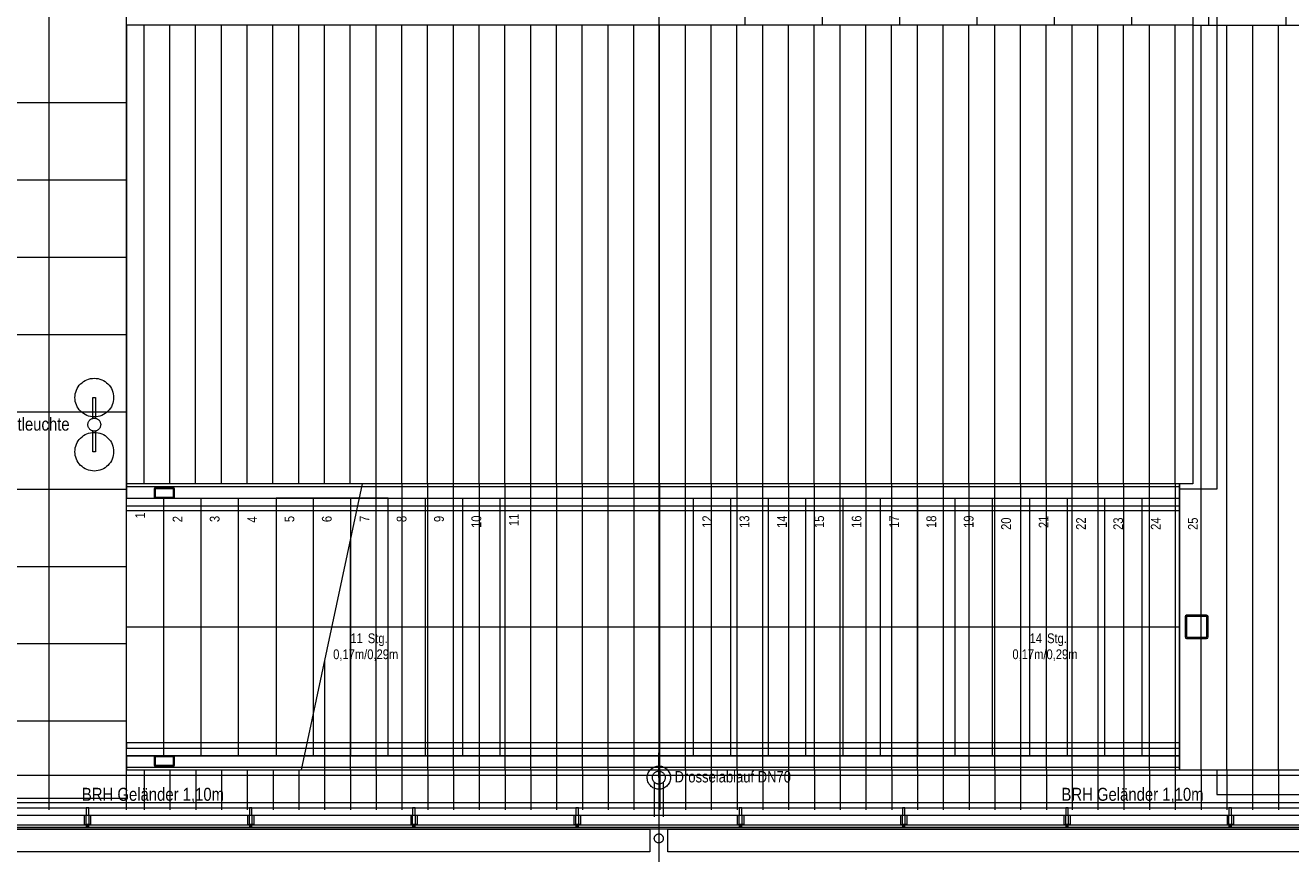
# Model space of a CAD drawing. Extents: x -420 to 300, y 62 to 1162.
# Tile 9 of 130: x -249 to -52, y 207 to 336. Entities that reach past the tile are written whole.
import ezdxf
from ezdxf.lldxf.tags import DXFTag

# ---------------------------------------------------------------- set-up
doc = ezdxf.new("R2010")
doc.units = 0
doc.layers.get('0').update_dxf_attribs({"lineweight": 35})
for name, color, linetype, lineweight, true_color in [('30 -33 Aussenwände- 7 Fassade_ Elemente', 7, 'Continuous', 9, 0x00aacc), ('30 -34 Innenwände- 6 Elemente', 7, 'Continuous', 9, 0xff6633), ('30 -35 Decken- 2.2 Treppen Außen', 7, 'Continuous', 9, 0x009999), ('30 -36 Dächer- 3 Dachbeläge', 7, 'Continuous', 15, 0x9999ff), ('30 -36 Dächer- 4 Dachbekleidungen', 7, 'Continuous', 9, 0xccccff), ('40 -41 Abwasser_Wasser_Gas- 1 Abwasser + sanitäre Anlagen', 7, 'Continuous', 9, 0xff6633), ('70 -72 Beschriftung- 1 Beschriftung allgemein', 7, 'Continuous', 9, 0xff6633)]:
    doc.layers.add(name, color=color, linetype=linetype, lineweight=lineweight, true_color=true_color)
for name, color, linetype, lineweight in [('40 -41 Abwasser_Wasser_Gas- 2 Wasser-1', 7, 'Continuous', 15), ('60- 61 allgemeine Ausstattung- 4 Terrassen', 7, 'Continuous', 9), ('70 -71 Achsen- 1 Gebäudeachsen', 7, 'STRICHPUNKT2-A06G9F4J8I', 18), ('Keine-1', 7, 'Continuous', 15)]:
    doc.layers.add(name, color=color, linetype=linetype, lineweight=lineweight)
doc.styles.get("Standard").update_dxf_attribs({"font": 'ARIALN.TTF'})
tags = doc.linetypes.add('grob-A06G9F4K8I', pattern=[14, 3, -8, 3]).pattern_tags.tags
tags[8:9] = [DXFTag(74, 4), DXFTag(75, 0), DXFTag(340, '0'), DXFTag(46, 0.0), DXFTag(50, 0.0), DXFTag(44, 0.0), DXFTag(45, 0.0)]
tags[6:7] = [DXFTag(74, 4), DXFTag(75, 0), DXFTag(340, '0'), DXFTag(46, 0.0), DXFTag(50, 0.0), DXFTag(44, 0.0), DXFTag(45, 0.0)]
tags[4:5] = [DXFTag(74, 4), DXFTag(75, 0), DXFTag(340, '0'), DXFTag(46, 0.0), DXFTag(50, 0.0), DXFTag(44, 0.0), DXFTag(45, 0.0)]
tags = doc.linetypes.add('STRICHPUNKT2-A06G9F4J8I', pattern=[12.7, 6.35, -3.175, 0, -3.175]).pattern_tags.tags
tags[10:11] = [DXFTag(74, 4), DXFTag(75, 0), DXFTag(340, '0'), DXFTag(46, 0.0), DXFTag(50, 0.0), DXFTag(44, 0.0), DXFTag(45, 0.0)]
tags[8:9] = [DXFTag(74, 4), DXFTag(75, 0), DXFTag(340, '0'), DXFTag(46, 0.0), DXFTag(50, 0.0), DXFTag(44, 0.0), DXFTag(45, 0.0)]
tags[6:7] = [DXFTag(74, 4), DXFTag(75, 0), DXFTag(340, '0'), DXFTag(46, 0.0), DXFTag(50, 0.0), DXFTag(44, 0.0), DXFTag(45, 0.0)]
tags[4:5] = [DXFTag(74, 4), DXFTag(75, 0), DXFTag(340, '0'), DXFTag(46, 0.0), DXFTag(50, 0.0), DXFTag(44, 0.0), DXFTag(45, 0.0)]

# ---------------------------------------------------------------- blocks, each defined once
blk = doc.blocks.new('Referenz-A06G9F4L8I')
at = {"color": 0, "linetype": 'grob-A06G9F4K8I', "lineweight": 5, "ltscale": 0.13}
for p, q in [((-228.63, 263.85), (-228.63, 262.65)), ((-228.47, 263.85), (-228.47, 262.65)), ((-225.63, 264.05), (-228.43, 264.05)), ((-225.63, 263.89), (-228.43, 263.89)), ((-225.59, 262.65), (-225.59, 263.85)), ((-225.43, 262.65), (-225.43, 263.85)), ((-228.43, 262.61), (-225.63, 262.61)), ((-228.43, 262.45), (-225.63, 262.45)), ((-228.63, 222.25), (-228.63, 221.05)), ((-228.47, 222.25), (-228.47, 221.05)), ((-225.63, 222.45), (-228.43, 222.45)), ((-225.63, 222.29), (-228.43, 222.29)), ((-225.59, 221.05), (-225.59, 222.25)), ((-225.43, 221.05), (-225.43, 222.25)), ((-228.43, 221.01), (-225.63, 221.01)), ((-228.43, 220.85), (-225.63, 220.85))]:
    blk.add_line(p, q, dxfattribs=at)
at = {"color": 0, "linetype": 'Continuous', "lineweight": 5, "ltscale": 0.13}
for p, q in [((-68.64, 244), (-68.64, 240.9)), ((-68.44, 244), (-68.44, 240.9)), ((-65.29, 244.25), (-68.39, 244.25)), ((-65.29, 244.05), (-68.39, 244.05)), ((-65.24, 240.9), (-65.24, 244)), ((-65.04, 240.9), (-65.04, 244)), ((-68.39, 240.85), (-65.29, 240.85)), ((-68.39, 240.65), (-65.29, 240.65))]:
    blk.add_line(p, q, dxfattribs=at)
at = {"color": 0, "linetype": 'grob-A06G9F4K8I', "lineweight": 5, "ltscale": 0.13}
for centre, major_axis in [((-228.43, 263.85), (0, 0.2)), ((-228.43, 263.85), (0, 0.04)), ((-225.63, 263.85), (0.2, 0)), ((-225.63, 263.85), (0.04, 0)), ((-228.43, 262.65), (-0.2, 0)), ((-228.43, 262.65), (-0.04, 0)), ((-225.63, 262.65), (0, -0.2)), ((-225.63, 262.65), (0, -0.04)), ((-228.43, 222.25), (0, 0.2)), ((-228.43, 222.25), (0, 0.04)), ((-225.63, 222.25), (0.2, 0)), ((-225.63, 222.25), (0.04, 0)), ((-228.43, 221.05), (-0.2, 0)), ((-228.43, 221.05), (-0.04, 0)), ((-225.63, 221.05), (0, -0.2)), ((-225.63, 221.05), (0, -0.04))]:
    blk.add_ellipse(centre, major_axis=major_axis, ratio=1, start_param=0, end_param=1.570796, dxfattribs=at)
at = {"color": 0, "linetype": 'Continuous', "lineweight": 5, "ltscale": 0.13}
for centre, major_axis in [((-68.39, 244), (0, 0.25)), ((-68.39, 244), (0, 0.05)), ((-65.29, 244), (0.25, 0)), ((-65.29, 244), (0.05, 0)), ((-68.39, 240.9), (-0.25, 0)), ((-68.39, 240.9), (-0.05, 0)), ((-65.29, 240.9), (0, -0.25)), ((-65.29, 240.9), (0, -0.05))]:
    blk.add_ellipse(centre, major_axis=major_axis, ratio=1, start_param=0, end_param=1.570796, dxfattribs=at)
at = {"layer": '30 -33 Aussenwände- 7 Fassade_ Elemente', "color": 0, "linetype": 'grob-A06G9F4K8I', "ltscale": 0.13}
for p, q in [((-63.7, 372.51), (-63.7, 263.85)), ((-63.7, 263.85), (-69.5, 263.85)), ((-69.5, 263.85), (-69.5, 220.25)), ((-69.5, 220.25), (-63.7, 220.25)), ((-63.7, 220.25), (-63.7, 216.45)), ((-63.7, 216.45), (-6.46, 216.45))]:
    blk.add_line(p, q, dxfattribs=at)
at = {"layer": '30 -33 Aussenwände- 7 Fassade_ Elemente', "color": 0, "linetype": 'Continuous', "ltscale": 0.13}
blk.add_line((-6.1, 211.65), (-254.4, 211.65), dxfattribs=at)
at = {"layer": '30 -33 Aussenwände- 7 Fassade_ Elemente', "color": 0}
for p, q in [((-254.4, 211.05), (-151.7, 211.05)), ((-151.7, 211.05), (-151.7, 207.51)), ((-148.9, 211.05), (0.3, 211.05)), ((-148.9, 207.51), (-148.9, 211.05)), ((-151.7, 207.51), (-254.4, 207.51)), ((0.3, 207.51), (-148.9, 207.51))]:
    blk.add_line(p, q, dxfattribs=at)
at = {"layer": '30 -34 Innenwände- 6 Elemente', "color": 0, "linetype": 'Continuous', "ltscale": 0.13}
for p, q in [((-6.7, 215.15), (-258.6, 215.15)), ((-257.8, 214.35), (-6.7, 214.35)), ((-6.7, 213.15), (-256.6, 213.15)), ((-254.8, 211.35), (-6.7, 211.35))]:
    blk.add_line(p, q, dxfattribs=at)
at = {"layer": '30 -35 Decken- 2.2 Treppen Außen', "color": 0, "linetype": 'Continuous', "ltscale": 0.13}
for p, q in [((-232.9, 264.65), (-232.9, 262.45)), ((-196.28, 264.65), (-232.9, 264.65)), ((-232.9, 262.45), (-232.9, 264.25)), ((-232.9, 264.25), (-196.36, 264.25)), ((-205.72, 220.25), (-196.28, 264.65)), ((-232.9, 262.45), (-227.1, 262.45)), ((-232.9, 262.45), (-196.75, 262.45)), ((-232.9, 222.45), (-232.9, 262.45)), ((-232.9, 260.45), (-232.9, 261.25)), ((-232.9, 261.25), (-197, 261.25)), ((-227.1, 222.45), (-227.1, 262.45)), ((-227.1, 262.45), (-221.3, 262.45)), ((-221.3, 222.45), (-221.3, 262.45)), ((-221.3, 262.45), (-215.5, 262.45)), ((-215.5, 222.45), (-215.5, 262.45)), ((-215.5, 262.45), (-209.7, 262.45)), ((-209.7, 262.45), (-209.7, 222.45)), ((-203.9, 262.45), (-209.7, 262.45)), ((-198.1, 262.45), (-203.9, 262.45)), ((-203.9, 228.81), (-203.9, 262.45)), ((-198.1, 256.1), (-198.1, 262.45)), ((-196.75, 262.45), (-198.1, 262.45)), ((-197.17, 260.45), (-232.9, 260.45)), ((-232.9, 242.45), (-201, 242.45)), ((-232.9, 224.45), (-232.9, 223.65)), ((-204.82, 224.45), (-232.9, 224.45)), ((-232.9, 223.65), (-204.99, 223.65)), ((-205.25, 222.45), (-232.9, 222.45)), ((-232.9, 222.45), (-227.1, 222.45)), ((-232.9, 222.45), (-232.9, 220.25)), ((-232.9, 222.45), (-232.9, 220.65)), ((-227.1, 222.45), (-221.3, 222.45)), ((-221.3, 222.45), (-215.5, 222.45)), ((-215.5, 222.45), (-209.7, 222.45)), ((-209.7, 222.45), (-205.25, 222.45)), ((-232.9, 220.65), (-205.63, 220.65)), ((-232.9, 220.25), (-205.72, 220.25))]:
    blk.add_line(p, q, dxfattribs=at)
at = {"layer": '30 -35 Decken- 2.2 Treppen Außen', "color": 0, "linetype": 'grob-A06G9F4K8I', "ltscale": 0.13}
for p, q in [((-205.72, 220.25), (-196.28, 264.65)), ((-196.36, 264.25), (-69.5, 264.25)), ((-69.5, 264.65), (-196.28, 264.65)), ((-69.5, 220.25), (-69.5, 264.65)), ((-69.5, 262.45), (-69.5, 264.65)), ((-69.5, 264.25), (-69.5, 262.45)), ((-197, 261.25), (-69.5, 261.25)), ((-192.3, 262.45), (-196.75, 262.45)), ((-196.75, 262.45), (-69.5, 262.45)), ((-192.3, 262.45), (-186.5, 262.45)), ((-192.3, 222.45), (-192.3, 262.45)), ((-186.5, 222.45), (-186.5, 262.45)), ((-186.5, 262.45), (-180.7, 262.45)), ((-180.7, 222.45), (-180.7, 262.45)), ((-180.7, 262.45), (-174.9, 262.45)), ((-174.9, 262.45), (-144.9, 262.45)), ((-174.9, 222.45), (-174.9, 262.45)), ((-144.9, 222.45), (-144.9, 262.45)), ((-144.9, 262.45), (-139.1, 262.45)), ((-139.1, 262.45), (-133.3, 262.45)), ((-139.1, 222.45), (-139.1, 262.45)), ((-133.3, 262.45), (-127.5, 262.45)), ((-133.3, 222.45), (-133.3, 262.45)), ((-127.5, 222.45), (-127.5, 262.45)), ((-127.5, 262.45), (-121.7, 262.45)), ((-121.7, 262.45), (-115.9, 262.45)), ((-121.7, 222.45), (-121.7, 262.45)), ((-115.9, 222.45), (-115.9, 262.45)), ((-115.9, 262.45), (-110.1, 262.45)), ((-110.1, 262.45), (-104.3, 262.45)), ((-110.1, 222.45), (-110.1, 262.45)), ((-104.3, 262.45), (-98.5, 262.45)), ((-104.3, 222.45), (-104.3, 262.45)), ((-98.5, 222.45), (-98.5, 262.45)), ((-98.5, 262.45), (-92.7, 262.45)), ((-92.7, 262.45), (-86.9, 262.45)), ((-92.7, 222.45), (-92.7, 262.45)), ((-86.9, 262.45), (-81.1, 262.45)), ((-86.9, 222.45), (-86.9, 262.45)), ((-81.1, 222.45), (-81.1, 262.45)), ((-81.1, 262.45), (-75.3, 262.45)), ((-75.3, 262.45), (-69.5, 262.45)), ((-75.3, 222.45), (-75.3, 262.45)), ((-69.5, 261.25), (-69.5, 260.45)), ((-69.5, 260.45), (-197.17, 260.45)), ((-198.1, 222.45), (-198.1, 256.1)), ((-201, 242.45), (-69.5, 242.45)), ((-203.9, 222.45), (-203.9, 228.81)), ((-69.5, 224.45), (-204.82, 224.45)), ((-69.5, 223.65), (-69.5, 224.45)), ((-69.5, 222.45), (-205.25, 222.45)), ((-205.25, 222.45), (-203.9, 222.45)), ((-204.99, 223.65), (-69.5, 223.65)), ((-203.9, 222.45), (-198.1, 222.45)), ((-198.1, 222.45), (-192.3, 222.45)), ((-192.3, 222.45), (-186.5, 222.45)), ((-186.5, 222.45), (-180.7, 222.45)), ((-180.7, 222.45), (-174.9, 222.45)), ((-174.9, 222.45), (-144.9, 222.45)), ((-144.9, 222.45), (-139.1, 222.45)), ((-139.1, 222.45), (-133.3, 222.45)), ((-133.3, 222.45), (-127.5, 222.45)), ((-127.5, 222.45), (-121.7, 222.45)), ((-121.7, 222.45), (-115.9, 222.45)), ((-115.9, 222.45), (-110.1, 222.45)), ((-110.1, 222.45), (-104.3, 222.45)), ((-104.3, 222.45), (-98.5, 222.45)), ((-98.5, 222.45), (-92.7, 222.45)), ((-92.7, 222.45), (-86.9, 222.45)), ((-86.9, 222.45), (-81.1, 222.45)), ((-81.1, 222.45), (-75.3, 222.45)), ((-75.3, 222.45), (-69.5, 222.45)), ((-69.5, 220.25), (-69.5, 222.45)), ((-69.5, 220.65), (-69.5, 222.45)), ((-205.72, 220.25), (-69.5, 220.25)), ((-205.63, 220.65), (-69.5, 220.65))]:
    blk.add_line(p, q, dxfattribs=at)
at = {"layer": '30 -36 Dächer- 3 Dachbeläge', "color": 0, "linetype": 'Continuous', "ltscale": 0.15}
for p, q in [((-257.8, 214.35), (-6.7, 214.35)), ((-6.7, 211.05), (-257.8, 211.05))]:
    blk.add_line(p, q, dxfattribs=at)
at = {"layer": '30 -36 Dächer- 3 Dachbeläge', "color": 0, "lineweight": 9}
for p, q in [((-238.76, 211.75), (-239.16, 211.75)), ((-239.16, 211.75), (-239.16, 211.35)), ((-238.76, 211.35), (-238.76, 211.75)), ((-213.43, 211.75), (-213.83, 211.75)), ((-213.83, 211.75), (-213.83, 211.35)), ((-213.43, 211.35), (-213.43, 211.75)), ((-188.1, 211.75), (-188.5, 211.75)), ((-188.5, 211.75), (-188.5, 211.35)), ((-188.1, 211.35), (-188.1, 211.75)), ((-162.76, 211.75), (-163.16, 211.75)), ((-163.16, 211.75), (-163.16, 211.35)), ((-162.76, 211.35), (-162.76, 211.75)), ((-137.43, 211.75), (-137.83, 211.75)), ((-137.83, 211.75), (-137.83, 211.35)), ((-137.43, 211.35), (-137.43, 211.75)), ((-112.1, 211.75), (-112.5, 211.75)), ((-112.5, 211.75), (-112.5, 211.35)), ((-112.1, 211.35), (-112.1, 211.75)), ((-86.76, 211.75), (-87.16, 211.75)), ((-87.16, 211.75), (-87.16, 211.35)), ((-86.76, 211.35), (-86.76, 211.75)), ((-61.43, 211.75), (-61.83, 211.75)), ((-61.83, 211.75), (-61.83, 211.35)), ((-61.43, 211.35), (-61.43, 211.75))]:
    blk.add_line(p, q, dxfattribs=at)
at = {"layer": '30 -36 Dächer- 3 Dachbeläge', "color": 0, "lineweight": 0}
for points in [[(-239.16, 211.35), (-239.16, 211.75), (-238.76, 211.35)], [(-238.76, 211.35), (-239.16, 211.75), (-238.76, 211.75)], [(-213.83, 211.35), (-213.83, 211.75), (-213.43, 211.35)], [(-213.43, 211.35), (-213.83, 211.75), (-213.43, 211.75)], [(-188.5, 211.35), (-188.5, 211.75), (-188.1, 211.35)], [(-188.1, 211.35), (-188.5, 211.75), (-188.1, 211.75)], [(-163.16, 211.35), (-163.16, 211.75), (-162.76, 211.35)], [(-162.76, 211.35), (-163.16, 211.75), (-162.76, 211.75)], [(-137.83, 211.35), (-137.83, 211.75), (-137.43, 211.35)], [(-137.43, 211.35), (-137.83, 211.75), (-137.43, 211.75)], [(-112.5, 211.35), (-112.5, 211.75), (-112.1, 211.35)], [(-112.1, 211.35), (-112.5, 211.75), (-112.1, 211.75)], [(-87.16, 211.35), (-87.16, 211.75), (-86.76, 211.35)], [(-86.76, 211.35), (-87.16, 211.75), (-86.76, 211.75)], [(-61.83, 211.35), (-61.83, 211.75), (-61.43, 211.35)], [(-61.43, 211.35), (-61.83, 211.75), (-61.43, 211.75)]]:
    blk.add_solid(points, dxfattribs=at)
at = {"layer": '30 -36 Dächer- 4 Dachbekleidungen', "color": 0, "linetype": 'Continuous', "ltscale": 0.13}
for p, q in [((-6.7, 215.15), (-258.6, 215.15)), ((-257.8, 214.35), (-6.7, 214.35)), ((-238.76, 214.35), (-239.16, 214.35)), ((-239.16, 214.35), (-239.16, 213.15)), ((-238.76, 213.15), (-238.76, 214.35)), ((-213.43, 214.35), (-213.83, 214.35)), ((-213.83, 214.35), (-213.83, 213.15)), ((-213.43, 213.15), (-213.43, 214.35)), ((-188.1, 214.35), (-188.5, 214.35)), ((-188.5, 214.35), (-188.5, 213.15)), ((-188.1, 213.15), (-188.1, 214.35)), ((-162.76, 214.35), (-163.16, 214.35)), ((-163.16, 214.35), (-163.16, 213.15)), ((-162.76, 213.15), (-162.76, 214.35)), ((-137.43, 214.35), (-137.83, 214.35)), ((-137.83, 214.35), (-137.83, 213.15)), ((-137.43, 213.15), (-137.43, 214.35)), ((-112.1, 214.35), (-112.5, 214.35)), ((-112.5, 214.35), (-112.5, 213.15)), ((-112.1, 213.15), (-112.1, 214.35)), ((-86.76, 214.35), (-87.16, 214.35)), ((-87.16, 214.35), (-87.16, 213.15)), ((-86.76, 213.15), (-86.76, 214.35)), ((-61.43, 214.35), (-61.83, 214.35)), ((-61.83, 214.35), (-61.83, 213.15)), ((-61.43, 213.15), (-61.43, 214.35)), ((-6.7, 213.15), (-256.6, 213.15)), ((-239.46, 213.15), (-239.46, 211.75)), ((-239.16, 211.75), (-239.16, 213.15)), ((-238.76, 213.15), (-238.76, 211.75)), ((-238.46, 213.15), (-238.46, 211.75)), ((-214.13, 213.15), (-214.13, 211.75)), ((-213.83, 211.75), (-213.83, 213.15)), ((-213.43, 213.15), (-213.43, 211.75)), ((-213.13, 213.15), (-213.13, 211.75)), ((-188.8, 213.15), (-188.8, 211.75)), ((-188.5, 211.75), (-188.5, 213.15)), ((-188.1, 213.15), (-188.1, 211.75)), ((-187.8, 213.15), (-187.8, 211.75)), ((-163.46, 213.15), (-163.46, 211.75)), ((-163.16, 211.75), (-163.16, 213.15)), ((-162.76, 213.15), (-162.76, 211.75)), ((-162.46, 213.15), (-162.46, 211.75)), ((-138.13, 213.15), (-138.13, 211.75)), ((-137.83, 211.75), (-137.83, 213.15)), ((-137.43, 213.15), (-137.43, 211.75)), ((-137.13, 213.15), (-137.13, 211.75)), ((-112.8, 213.15), (-112.8, 211.75)), ((-112.5, 211.75), (-112.5, 213.15)), ((-112.1, 213.15), (-112.1, 211.75)), ((-111.8, 213.15), (-111.8, 211.75)), ((-87.46, 213.15), (-87.46, 211.75)), ((-87.16, 211.75), (-87.16, 213.15)), ((-86.76, 213.15), (-86.76, 211.75)), ((-86.46, 213.15), (-86.46, 211.75)), ((-62.13, 213.15), (-62.13, 211.75)), ((-61.83, 211.75), (-61.83, 213.15)), ((-61.43, 213.15), (-61.43, 211.75)), ((-61.13, 213.15), (-61.13, 211.75)), ((-254.8, 211.35), (-6.7, 211.35)), ((-239.46, 211.75), (-239.16, 211.75)), ((-238.76, 211.75), (-239.16, 211.75)), ((-238.46, 211.75), (-238.76, 211.75)), ((-214.13, 211.75), (-213.83, 211.75)), ((-213.43, 211.75), (-213.83, 211.75)), ((-213.13, 211.75), (-213.43, 211.75)), ((-188.8, 211.75), (-188.5, 211.75)), ((-188.1, 211.75), (-188.5, 211.75)), ((-187.8, 211.75), (-188.1, 211.75)), ((-163.46, 211.75), (-163.16, 211.75)), ((-162.76, 211.75), (-163.16, 211.75)), ((-162.46, 211.75), (-162.76, 211.75)), ((-138.13, 211.75), (-137.83, 211.75)), ((-137.43, 211.75), (-137.83, 211.75)), ((-137.13, 211.75), (-137.43, 211.75)), ((-112.8, 211.75), (-112.5, 211.75)), ((-112.1, 211.75), (-112.5, 211.75)), ((-111.8, 211.75), (-112.1, 211.75)), ((-87.46, 211.75), (-87.16, 211.75)), ((-86.76, 211.75), (-87.16, 211.75)), ((-86.46, 211.75), (-86.76, 211.75)), ((-62.13, 211.75), (-61.83, 211.75)), ((-61.43, 211.75), (-61.83, 211.75)), ((-61.13, 211.75), (-61.43, 211.75))]:
    blk.add_line(p, q, dxfattribs=at)
at = {"layer": '40 -41 Abwasser_Wasser_Gas- 1 Abwasser + sanitäre Anlagen', "color": 0, "linetype": 'grob-A06G9F4K8I', "ltscale": 0.13}
for p, q in [((-150.3, 224.14), (-150.3, 219.05)), ((-151, 218.34), (-151, 212.99)), ((-149.6, 218.34), (-149.6, 212.99))]:
    blk.add_line(p, q, dxfattribs=at)
at = {"layer": '40 -41 Abwasser_Wasser_Gas- 1 Abwasser + sanitäre Anlagen', "color": 0, "linetype": 'Continuous', "lineweight": 5, "ltscale": 0.13}
for p, q in [((-150.3, 219.05), (-150.31, 219.11)), ((-150.31, 219.11), (-150.28, 219.11)), ((-150.28, 219.11), (-150.3, 219.05))]:
    blk.add_line(p, q, dxfattribs=at)
at = {"layer": '40 -41 Abwasser_Wasser_Gas- 1 Abwasser + sanitäre Anlagen', "color": 0, "lineweight": 0}
for points in [[(-150.3, 219.05), (-150.31, 219.11), (-150.3, 219.11)], [(-150.3, 219.05), (-150.3, 219.11), (-150.28, 219.11)]]:
    blk.add_solid(points, dxfattribs=at)
at = {"layer": '40 -41 Abwasser_Wasser_Gas- 2 Wasser-1', "color": 0, "linetype": 'Continuous', "ltscale": 0.15}
for p, q in [((-150.3, 219.05), (-150.3, 222.89)), ((-151.94, 219.8), (-151.86, 219.95)), ((-151.86, 219.95), (-151.76, 220.1)), ((-151.76, 220.1), (-151.65, 220.24)), ((-151.65, 220.24), (-151.53, 220.37)), ((-151.53, 220.37), (-151.39, 220.48)), ((-151.39, 220.48), (-151.25, 220.58)), ((-151.25, 220.58), (-151.09, 220.67)), ((-151.09, 220.67), (-150.93, 220.74)), ((-150.93, 220.74), (-150.76, 220.79)), ((-150.83, 219.9), (-150.74, 219.95)), ((-150.76, 220.79), (-150.59, 220.83)), ((-150.74, 219.95), (-150.65, 219.99)), ((-150.65, 219.99), (-150.56, 220.02)), ((-150.59, 220.83), (-150.42, 220.85)), ((-150.56, 220.02), (-150.46, 220.04)), ((-150.46, 220.04), (-150.36, 220.05)), ((-150.42, 220.85), (-150.24, 220.85)), ((-150.36, 220.05), (-150.27, 220.05)), ((-150.27, 220.05), (-150.17, 220.04)), ((-150.24, 220.85), (-150.06, 220.84)), ((-150.17, 220.04), (-150.07, 220.03)), ((-150.07, 220.03), (-149.98, 220)), ((-150.06, 220.84), (-149.89, 220.81)), ((-149.98, 220), (-149.89, 219.96)), ((-149.89, 220.81), (-149.72, 220.76)), ((-149.89, 219.96), (-149.8, 219.92)), ((-149.8, 219.92), (-149.72, 219.87)), ((-149.72, 220.76), (-149.55, 220.69)), ((-149.55, 220.69), (-149.4, 220.61)), ((-149.4, 220.61), (-149.25, 220.52)), ((-149.25, 220.52), (-149.11, 220.41)), ((-149.11, 220.41), (-148.98, 220.28)), ((-148.98, 220.28), (-148.87, 220.15)), ((-148.87, 220.15), (-148.77, 220)), ((-148.77, 220), (-148.68, 219.85)), ((-152.1, 219.11), (-152.08, 219.29)), ((-152.09, 218.94), (-152.1, 219.11)), ((-152.07, 218.76), (-152.09, 218.94)), ((-152.08, 219.29), (-152.05, 219.46)), ((-152.04, 218.59), (-152.07, 218.76)), ((-152.05, 219.46), (-152, 219.63)), ((-151.98, 218.42), (-152.04, 218.59)), ((-152, 219.63), (-151.94, 219.8)), ((-151.91, 218.26), (-151.98, 218.42)), ((-151.83, 218.1), (-151.91, 218.26)), ((-151.73, 217.96), (-151.83, 218.1)), ((-151.61, 217.82), (-151.73, 217.96)), ((-151.3, 219.09), (-151.29, 219.18)), ((-151.3, 218.99), (-151.3, 219.09)), ((-151.28, 218.89), (-151.3, 218.99)), ((-151.29, 219.18), (-151.27, 219.28)), ((-151.26, 218.79), (-151.28, 218.89)), ((-151.27, 219.28), (-151.24, 219.37)), ((-151.23, 218.7), (-151.26, 218.79)), ((-151.24, 219.37), (-151.21, 219.47)), ((-151.19, 218.61), (-151.23, 218.7)), ((-151.21, 219.47), (-151.16, 219.55)), ((-151.15, 218.53), (-151.19, 218.61)), ((-151.16, 219.55), (-151.11, 219.64)), ((-151.09, 218.44), (-151.15, 218.53)), ((-151.11, 219.64), (-151.05, 219.71)), ((-151.03, 218.37), (-151.09, 218.44)), ((-151.05, 219.71), (-150.98, 219.78)), ((-150.96, 218.3), (-151.03, 218.37)), ((-150.98, 219.78), (-150.91, 219.85)), ((-150.88, 218.24), (-150.96, 218.3)), ((-150.91, 219.85), (-150.83, 219.9)), ((-150.8, 218.19), (-150.88, 218.24)), ((-150.71, 218.14), (-150.8, 218.19)), ((-150.62, 218.11), (-150.71, 218.14)), ((-150.52, 218.08), (-150.62, 218.11)), ((-150.43, 218.06), (-150.52, 218.08)), ((-150.33, 218.05), (-150.43, 218.06)), ((-150.23, 218.06), (-150.33, 218.05)), ((-150.13, 218.07), (-150.23, 218.06)), ((-150.04, 218.09), (-150.13, 218.07)), ((-149.95, 218.12), (-150.04, 218.09)), ((-149.86, 218.16), (-149.95, 218.12)), ((-149.77, 218.2), (-149.86, 218.16)), ((-149.69, 218.26), (-149.77, 218.2)), ((-149.72, 219.87), (-149.64, 219.81)), ((-149.61, 218.32), (-149.69, 218.26)), ((-149.64, 219.81), (-149.57, 219.74)), ((-149.55, 218.39), (-149.61, 218.32)), ((-149.57, 219.74), (-149.5, 219.66)), ((-149.48, 218.47), (-149.55, 218.39)), ((-149.5, 219.66), (-149.45, 219.58)), ((-149.43, 218.55), (-149.48, 218.47)), ((-149.45, 219.58), (-149.4, 219.5)), ((-149.39, 218.64), (-149.43, 218.55)), ((-149.4, 219.5), (-149.36, 219.41)), ((-149.35, 218.73), (-149.39, 218.64)), ((-149.36, 219.41), (-149.33, 219.31)), ((-149.32, 218.83), (-149.35, 218.73)), ((-149.33, 219.31), (-149.31, 219.22)), ((-149.31, 218.92), (-149.32, 218.83)), ((-149.31, 219.22), (-149.3, 219.12)), ((-149.3, 219.02), (-149.31, 218.92)), ((-149.3, 219.12), (-149.3, 219.02)), ((-148.83, 218), (-148.94, 217.87)), ((-148.74, 218.15), (-148.83, 218)), ((-148.66, 218.31), (-148.74, 218.15)), ((-148.68, 219.85), (-148.61, 219.69)), ((-148.59, 218.47), (-148.66, 218.31)), ((-148.61, 219.69), (-148.56, 219.52)), ((-148.54, 218.64), (-148.59, 218.47)), ((-148.56, 219.52), (-148.52, 219.35)), ((-148.51, 218.82), (-148.54, 218.64)), ((-148.52, 219.35), (-148.5, 219.17)), ((-148.5, 218.99), (-148.51, 218.82)), ((-148.5, 219.17), (-148.5, 218.99)), ((-151.48, 217.7), (-151.61, 217.82)), ((-151.35, 217.59), (-151.48, 217.7)), ((-151.2, 217.49), (-151.35, 217.59)), ((-151.04, 217.41), (-151.2, 217.49)), ((-150.88, 217.35), (-151.04, 217.41)), ((-150.71, 217.3), (-150.88, 217.35)), ((-150.53, 217.27), (-150.71, 217.3)), ((-150.36, 217.25), (-150.53, 217.27)), ((-150.18, 217.26), (-150.36, 217.25)), ((-150, 217.28), (-150.18, 217.26)), ((-149.83, 217.31), (-150, 217.28)), ((-149.66, 217.37), (-149.83, 217.31)), ((-149.5, 217.44), (-149.66, 217.37)), ((-149.35, 217.52), (-149.5, 217.44)), ((-149.2, 217.63), (-149.35, 217.52)), ((-149.07, 217.74), (-149.2, 217.63)), ((-148.94, 217.87), (-149.07, 217.74)), ((-150.82, 210.08), (-150.78, 210.12)), ((-150.78, 210.12), (-150.72, 210.17)), ((-150.72, 210.17), (-150.67, 210.21)), ((-150.67, 210.21), (-150.61, 210.24)), ((-150.61, 210.24), (-150.54, 210.27)), ((-150.54, 210.27), (-150.48, 210.29)), ((-150.48, 210.29), (-150.41, 210.3)), ((-150.41, 210.3), (-150.34, 210.31)), ((-150.34, 210.31), (-150.27, 210.31)), ((-150.27, 210.31), (-150.21, 210.31)), ((-150.21, 210.31), (-150.14, 210.3)), ((-150.14, 210.3), (-150.07, 210.28)), ((-150.07, 210.28), (-150.01, 210.25)), ((-150.01, 210.25), (-149.95, 210.22)), ((-149.95, 210.22), (-149.89, 210.18)), ((-149.89, 210.18), (-149.84, 210.14)), ((-149.84, 210.14), (-149.79, 210.09)), ((-151, 209.64), (-150.99, 209.7)), ((-151, 209.57), (-151, 209.64)), ((-150.99, 209.5), (-151, 209.57)), ((-150.99, 209.7), (-150.98, 209.77)), ((-150.97, 209.43), (-150.99, 209.5)), ((-150.98, 209.77), (-150.96, 209.84)), ((-150.95, 209.37), (-150.97, 209.43)), ((-150.96, 209.84), (-150.94, 209.9)), ((-150.93, 209.3), (-150.95, 209.37)), ((-150.94, 209.9), (-150.9, 209.96)), ((-150.89, 209.24), (-150.93, 209.3)), ((-150.9, 209.96), (-150.87, 210.02)), ((-150.85, 209.19), (-150.89, 209.24)), ((-150.87, 210.02), (-150.82, 210.08)), ((-150.81, 209.14), (-150.85, 209.19)), ((-150.76, 209.09), (-150.81, 209.14)), ((-150.71, 209.04), (-150.76, 209.09)), ((-150.65, 209.01), (-150.71, 209.04)), ((-150.59, 208.98), (-150.65, 209.01)), ((-150.52, 208.95), (-150.59, 208.98)), ((-150.46, 208.93), (-150.52, 208.95)), ((-150.39, 208.92), (-150.46, 208.93)), ((-150.32, 208.91), (-150.39, 208.92)), ((-150.25, 208.92), (-150.32, 208.91)), ((-150.18, 208.92), (-150.25, 208.92)), ((-150.12, 208.94), (-150.18, 208.92)), ((-150.05, 208.96), (-150.12, 208.94)), ((-149.99, 208.99), (-150.05, 208.96)), ((-149.93, 209.02), (-149.99, 208.99)), ((-149.87, 209.06), (-149.93, 209.02)), ((-149.82, 209.1), (-149.87, 209.06)), ((-149.77, 209.15), (-149.82, 209.1)), ((-149.79, 210.09), (-149.74, 210.04)), ((-149.73, 209.21), (-149.77, 209.15)), ((-149.74, 210.04), (-149.7, 209.98)), ((-149.69, 209.26), (-149.73, 209.21)), ((-149.7, 209.98), (-149.67, 209.92)), ((-149.66, 209.32), (-149.69, 209.26)), ((-149.67, 209.92), (-149.64, 209.86)), ((-149.63, 209.39), (-149.66, 209.32)), ((-149.64, 209.86), (-149.62, 209.79)), ((-149.62, 209.45), (-149.63, 209.39)), ((-149.62, 209.79), (-149.61, 209.73)), ((-149.6, 209.52), (-149.62, 209.45)), ((-149.61, 209.73), (-149.6, 209.66)), ((-149.6, 209.66), (-149.6, 209.59)), ((-149.6, 209.59), (-149.6, 209.52))]:
    blk.add_line(p, q, dxfattribs=at)
at = {"layer": '60- 61 allgemeine Ausstattung- 4 Terrassen', "color": 0, "linetype": 'grob-A06G9F4K8I', "ltscale": 0.13}
for p, q in [((-67.44, 382.73), (-67.44, 264.65)), ((-67.44, 264.65), (-69.5, 264.65)), ((-69.5, 264.65), (-69.5, 220.25)), ((-69.5, 220.25), (-63.7, 220.25)), ((-63.7, 220.25), (-10.24, 220.25))]:
    blk.add_line(p, q, dxfattribs=at)
at = {"layer": '60- 61 allgemeine Ausstattung- 4 Terrassen', "color": 0}
for p, q in [((-244.9, 214.05), (-244.9, 372.51)), ((-232.9, 214.05), (-232.9, 372.51)), ((-136.9, 335.85), (-136.9, 372.51)), ((-124.9, 335.85), (-124.9, 372.51)), ((-112.9, 335.85), (-112.9, 372.51)), ((-100.9, 335.85), (-100.9, 372.51)), ((-88.9, 335.85), (-88.9, 372.51)), ((-76.9, 335.85), (-76.9, 372.51)), ((-230.17, 264.65), (-230.17, 335.85)), ((-226.17, 264.65), (-226.17, 335.85)), ((-222.17, 264.65), (-222.17, 335.85)), ((-218.17, 264.65), (-218.17, 335.85)), ((-214.17, 264.65), (-214.17, 335.85)), ((-210.17, 264.65), (-210.17, 335.85)), ((-206.17, 264.65), (-206.17, 335.85)), ((-202.17, 264.65), (-202.17, 335.85)), ((-198.17, 264.65), (-198.17, 335.85)), ((-194.17, 264.65), (-194.17, 335.85)), ((-190.17, 264.65), (-190.17, 335.85)), ((-186.17, 264.65), (-186.17, 335.85)), ((-182.17, 264.65), (-182.17, 335.85)), ((-178.17, 264.65), (-178.17, 335.85)), ((-174.17, 264.65), (-174.17, 335.85)), ((-170.17, 264.65), (-170.17, 335.85)), ((-166.17, 264.65), (-166.17, 335.85)), ((-162.17, 264.65), (-162.17, 335.85)), ((-158.17, 264.65), (-158.17, 335.85)), ((-154.17, 264.65), (-154.17, 335.85)), ((-150.17, 264.65), (-150.17, 335.85)), ((-146.17, 264.65), (-146.17, 335.85)), ((-142.17, 264.65), (-142.17, 335.85)), ((-138.17, 264.65), (-138.17, 335.85)), ((-134.17, 264.65), (-134.17, 335.85)), ((-130.17, 264.65), (-130.17, 335.85)), ((-126.17, 264.65), (-126.17, 335.85)), ((-122.17, 264.65), (-122.17, 335.85)), ((-118.17, 264.65), (-118.17, 335.85)), ((-114.17, 264.65), (-114.17, 335.85)), ((-110.17, 264.65), (-110.17, 335.85)), ((-106.17, 264.65), (-106.17, 335.85)), ((-102.17, 264.65), (-102.17, 335.85)), ((-98.17, 264.65), (-98.17, 335.85)), ((-94.17, 264.65), (-94.17, 335.85)), ((-90.17, 264.65), (-90.17, 335.85)), ((-86.17, 264.65), (-86.17, 335.85)), ((-82.17, 264.65), (-82.17, 335.85)), ((-78.17, 264.65), (-78.17, 335.85)), ((-74.17, 264.65), (-74.17, 335.85)), ((-70.17, 264.65), (-70.17, 335.85)), ((-66.14, 220.25), (-66.14, 335.85)), ((-62.14, 220.25), (-62.14, 335.85)), ((-58.14, 220.25), (-58.14, 335.85)), ((-54.14, 220.25), (-54.14, 335.85)), ((-307.7, 323.85), (-232.9, 323.85)), ((-307.7, 311.85), (-232.9, 311.85)), ((-307.7, 299.85), (-232.9, 299.85)), ((-307.7, 287.85), (-232.9, 287.85)), ((-239.31, 280.7), (-239.05, 280.83)), ((-239.05, 280.83), (-238.77, 280.92)), ((-238.77, 280.92), (-238.48, 281)), ((-238.48, 281), (-238.19, 281.04)), ((-238.19, 281.04), (-237.9, 281.05)), ((-237.9, 281.05), (-237.6, 281.04)), ((-237.6, 281.04), (-237.31, 281)), ((-237.31, 281), (-237.03, 280.92)), ((-237.03, 280.92), (-236.75, 280.83)), ((-236.75, 280.83), (-236.48, 280.7)), ((-240.84, 278.64), (-240.77, 278.92)), ((-240.77, 278.92), (-240.67, 279.2)), ((-240.67, 279.2), (-240.54, 279.47)), ((-240.54, 279.47), (-240.39, 279.72)), ((-240.39, 279.72), (-240.22, 279.96)), ((-240.22, 279.96), (-240.02, 280.17)), ((-240.02, 280.17), (-239.8, 280.37)), ((-239.8, 280.37), (-239.56, 280.55)), ((-239.56, 280.55), (-239.31, 280.7)), ((-236.48, 280.7), (-236.23, 280.55)), ((-236.23, 280.55), (-235.99, 280.37)), ((-235.99, 280.37), (-235.78, 280.17)), ((-235.78, 280.17), (-235.58, 279.96)), ((-235.58, 279.96), (-235.4, 279.72)), ((-235.4, 279.72), (-235.25, 279.47)), ((-235.25, 279.47), (-235.13, 279.2)), ((-235.13, 279.2), (-235.03, 278.92)), ((-235.03, 278.92), (-234.96, 278.64)), ((-240.9, 278.05), (-240.88, 278.35)), ((-240.88, 277.76), (-240.9, 278.05)), ((-240.88, 278.35), (-240.84, 278.64)), ((-240.84, 277.47), (-240.88, 277.76)), ((-240.77, 277.18), (-240.84, 277.47)), ((-240.67, 276.91), (-240.77, 277.18)), ((-240.54, 276.64), (-240.67, 276.91)), ((-238.1, 278.05), (-237.7, 278.05)), ((-238.1, 274.83), (-238.1, 278.05)), ((-237.7, 278.05), (-237.7, 274.83)), ((-235.13, 276.91), (-235.25, 276.64)), ((-235.03, 277.18), (-235.13, 276.91)), ((-234.96, 277.47), (-235.03, 277.18)), ((-234.96, 278.64), (-234.91, 278.35)), ((-234.91, 277.76), (-234.96, 277.47)), ((-234.91, 278.35), (-234.9, 278.05)), ((-234.9, 278.05), (-234.91, 277.76)), ((-307.7, 275.85), (-232.9, 275.85)), ((-240.39, 276.39), (-240.54, 276.64)), ((-240.22, 276.15), (-240.39, 276.39)), ((-240.02, 275.93), (-240.22, 276.15)), ((-239.8, 275.73), (-240.02, 275.93)), ((-239.56, 275.56), (-239.8, 275.73)), ((-239.31, 275.41), (-239.56, 275.56)), ((-239.05, 275.28), (-239.31, 275.41)), ((-238.77, 275.18), (-239.05, 275.28)), ((-238.48, 275.11), (-238.77, 275.18)), ((-238.19, 275.07), (-238.48, 275.11)), ((-237.9, 275.05), (-238.19, 275.07)), ((-237.6, 275.07), (-237.9, 275.05)), ((-237.31, 275.11), (-237.6, 275.07)), ((-237.03, 275.18), (-237.31, 275.11)), ((-236.75, 275.28), (-237.03, 275.18)), ((-236.48, 275.41), (-236.75, 275.28)), ((-236.23, 275.56), (-236.48, 275.41)), ((-235.99, 275.73), (-236.23, 275.56)), ((-235.78, 275.93), (-235.99, 275.73)), ((-235.58, 276.15), (-235.78, 275.93)), ((-235.4, 276.39), (-235.58, 276.15)), ((-235.25, 276.64), (-235.4, 276.39)), ((-238.9, 273.9), (-238.89, 274)), ((-238.9, 273.8), (-238.9, 273.9)), ((-238.89, 273.7), (-238.9, 273.8)), ((-238.89, 274), (-238.87, 274.09)), ((-238.87, 273.61), (-238.89, 273.7)), ((-238.87, 274.09), (-238.84, 274.19)), ((-238.84, 273.51), (-238.87, 273.61)), ((-238.84, 274.19), (-238.8, 274.28)), ((-238.8, 273.42), (-238.84, 273.51)), ((-238.8, 274.28), (-238.76, 274.37)), ((-238.75, 273.34), (-238.8, 273.42)), ((-238.76, 274.37), (-238.7, 274.45)), ((-238.7, 273.26), (-238.75, 273.34)), ((-238.7, 274.45), (-238.64, 274.52)), ((-238.64, 273.18), (-238.7, 273.26)), ((-238.64, 274.52), (-238.57, 274.59)), ((-238.57, 273.11), (-238.64, 273.18)), ((-238.57, 274.59), (-238.5, 274.66)), ((-238.49, 273.05), (-238.57, 273.11)), ((-238.5, 274.66), (-238.41, 274.71)), ((-238.41, 272.99), (-238.49, 273.05)), ((-238.41, 274.71), (-238.33, 274.76)), ((-238.32, 272.95), (-238.41, 272.99)), ((-238.33, 274.76), (-238.24, 274.79)), ((-238.23, 272.91), (-238.32, 272.95)), ((-238.24, 274.79), (-238.14, 274.82)), ((-238.14, 274.82), (-238.05, 274.84)), ((-237.7, 274.83), (-238.1, 274.83)), ((-238.05, 274.84), (-237.95, 274.85)), ((-237.95, 274.85), (-237.85, 274.85)), ((-237.85, 274.85), (-237.75, 274.84)), ((-237.75, 274.84), (-237.66, 274.82)), ((-237.66, 274.82), (-237.56, 274.8)), ((-237.56, 274.8), (-237.47, 274.76)), ((-237.47, 272.95), (-237.56, 272.91)), ((-237.47, 274.76), (-237.39, 274.71)), ((-237.38, 273), (-237.47, 272.95)), ((-237.39, 274.71), (-237.3, 274.66)), ((-237.3, 273.05), (-237.38, 273)), ((-237.3, 274.66), (-237.23, 274.6)), ((-237.22, 273.11), (-237.3, 273.05)), ((-237.23, 274.6), (-237.16, 274.53)), ((-237.16, 273.18), (-237.22, 273.11)), ((-237.16, 274.53), (-237.1, 274.45)), ((-237.09, 273.26), (-237.16, 273.18)), ((-237.1, 274.45), (-237.04, 274.37)), ((-237.04, 273.34), (-237.09, 273.26)), ((-237.04, 274.37), (-236.99, 274.28)), ((-236.99, 273.43), (-237.04, 273.34)), ((-236.99, 274.28), (-236.96, 274.19)), ((-236.96, 273.52), (-236.99, 273.43)), ((-236.96, 274.19), (-236.93, 274.1)), ((-236.93, 273.61), (-236.96, 273.52)), ((-236.93, 274.1), (-236.91, 274)), ((-236.91, 273.71), (-236.93, 273.61)), ((-236.91, 274), (-236.9, 273.91)), ((-236.9, 273.81), (-236.91, 273.71)), ((-236.9, 273.91), (-236.9, 273.81)), ((-240.67, 270.8), (-240.54, 271.07)), ((-240.54, 271.07), (-240.39, 271.32)), ((-240.39, 271.32), (-240.22, 271.56)), ((-240.22, 271.56), (-240.02, 271.77)), ((-240.02, 271.77), (-239.8, 271.97)), ((-239.8, 271.97), (-239.56, 272.15)), ((-239.56, 272.15), (-239.31, 272.3)), ((-239.31, 272.3), (-239.05, 272.43)), ((-239.05, 272.43), (-238.77, 272.52)), ((-238.77, 272.52), (-238.48, 272.6)), ((-238.48, 272.6), (-238.19, 272.64)), ((-238.14, 272.88), (-238.23, 272.91)), ((-238.19, 272.64), (-237.9, 272.65)), ((-238.04, 272.86), (-238.14, 272.88)), ((-238.1, 272.87), (-237.7, 272.87)), ((-238.1, 269.65), (-238.1, 272.87)), ((-237.94, 272.85), (-238.04, 272.86)), ((-237.85, 272.85), (-237.94, 272.85)), ((-237.9, 272.65), (-237.6, 272.64)), ((-237.75, 272.86), (-237.85, 272.85)), ((-237.65, 272.88), (-237.75, 272.86)), ((-237.7, 272.87), (-237.7, 269.65)), ((-237.56, 272.91), (-237.65, 272.88)), ((-237.6, 272.64), (-237.31, 272.6)), ((-237.31, 272.6), (-237.03, 272.52)), ((-237.03, 272.52), (-236.75, 272.43)), ((-236.75, 272.43), (-236.48, 272.3)), ((-236.48, 272.3), (-236.23, 272.15)), ((-236.23, 272.15), (-235.99, 271.97)), ((-235.99, 271.97), (-235.78, 271.77)), ((-235.78, 271.77), (-235.58, 271.56)), ((-235.58, 271.56), (-235.4, 271.32)), ((-235.4, 271.32), (-235.25, 271.07)), ((-235.25, 271.07), (-235.13, 270.8)), ((-240.9, 269.65), (-240.88, 269.95)), ((-240.88, 269.36), (-240.9, 269.65)), ((-240.88, 269.95), (-240.84, 270.24)), ((-240.84, 269.07), (-240.88, 269.36)), ((-240.84, 270.24), (-240.77, 270.52)), ((-240.77, 268.78), (-240.84, 269.07)), ((-240.77, 270.52), (-240.67, 270.8)), ((-237.7, 269.65), (-238.1, 269.65)), ((-235.13, 270.8), (-235.03, 270.52)), ((-235.03, 270.52), (-234.96, 270.24)), ((-234.96, 269.07), (-235.03, 268.78)), ((-234.96, 270.24), (-234.91, 269.95)), ((-234.91, 269.36), (-234.96, 269.07)), ((-234.91, 269.95), (-234.9, 269.65)), ((-234.9, 269.65), (-234.91, 269.36)), ((-240.67, 268.51), (-240.77, 268.78)), ((-240.54, 268.24), (-240.67, 268.51)), ((-240.39, 267.99), (-240.54, 268.24)), ((-240.22, 267.75), (-240.39, 267.99)), ((-240.02, 267.53), (-240.22, 267.75)), ((-239.8, 267.33), (-240.02, 267.53)), ((-239.56, 267.16), (-239.8, 267.33)), ((-239.31, 267.01), (-239.56, 267.16)), ((-236.23, 267.16), (-236.48, 267.01)), ((-235.99, 267.33), (-236.23, 267.16)), ((-235.78, 267.53), (-235.99, 267.33)), ((-235.58, 267.75), (-235.78, 267.53)), ((-235.4, 267.99), (-235.58, 267.75)), ((-235.25, 268.24), (-235.4, 267.99)), ((-235.13, 268.51), (-235.25, 268.24)), ((-235.03, 268.78), (-235.13, 268.51)), ((-239.05, 266.88), (-239.31, 267.01)), ((-238.77, 266.78), (-239.05, 266.88)), ((-238.48, 266.71), (-238.77, 266.78)), ((-238.19, 266.67), (-238.48, 266.71)), ((-237.9, 266.65), (-238.19, 266.67)), ((-237.6, 266.67), (-237.9, 266.65)), ((-237.31, 266.71), (-237.6, 266.67)), ((-237.03, 266.78), (-237.31, 266.71)), ((-236.75, 266.88), (-237.03, 266.78)), ((-236.48, 267.01), (-236.75, 266.88)), ((-307.7, 263.85), (-232.9, 263.85)), ((-194.14, 220.25), (-194.14, 264.65)), ((-190.14, 220.25), (-190.14, 264.65)), ((-186.14, 220.25), (-186.14, 264.65)), ((-182.14, 220.25), (-182.14, 264.65)), ((-178.14, 220.25), (-178.14, 264.65)), ((-174.14, 220.25), (-174.14, 264.65)), ((-170.14, 220.25), (-170.14, 264.65)), ((-166.14, 220.25), (-166.14, 264.65)), ((-162.14, 220.25), (-162.14, 264.65)), ((-158.14, 220.25), (-158.14, 264.65)), ((-154.14, 220.25), (-154.14, 264.65)), ((-150.14, 220.25), (-150.14, 264.65)), ((-146.14, 220.25), (-146.14, 264.65)), ((-142.14, 220.25), (-142.14, 264.65)), ((-138.14, 220.25), (-138.14, 264.65)), ((-134.14, 220.25), (-134.14, 264.65)), ((-130.14, 220.25), (-130.14, 264.65)), ((-126.14, 220.25), (-126.14, 264.65)), ((-122.14, 220.25), (-122.14, 264.65)), ((-118.14, 220.25), (-118.14, 264.65)), ((-114.14, 220.25), (-114.14, 264.65)), ((-110.14, 220.25), (-110.14, 264.65)), ((-106.14, 220.25), (-106.14, 264.65)), ((-102.14, 220.25), (-102.14, 264.65)), ((-98.14, 220.25), (-98.14, 264.65)), ((-94.14, 220.25), (-94.14, 264.65)), ((-90.14, 220.25), (-90.14, 264.65)), ((-86.14, 220.25), (-86.14, 264.65)), ((-82.14, 220.25), (-82.14, 264.65)), ((-78.14, 220.25), (-78.14, 264.65)), ((-74.14, 220.25), (-74.14, 264.65)), ((-70.14, 220.25), (-70.14, 264.65)), ((-198.14, 220.25), (-198.14, 255.91)), ((-307.7, 251.85), (-232.9, 251.85)), ((-307.7, 239.85), (-232.9, 239.85)), ((-202.14, 220.25), (-202.14, 237.09)), ((-307.7, 227.85), (-232.9, 227.85)), ((-230.1, 214.05), (-230.1, 220.25)), ((-226.1, 214.05), (-226.1, 220.25)), ((-222.1, 214.05), (-222.1, 220.25)), ((-218.1, 214.05), (-218.1, 220.25)), ((-214.1, 214.05), (-214.1, 220.25)), ((-210.1, 214.05), (-210.1, 220.25)), ((-206.1, 214.05), (-206.1, 220.25)), ((-202.1, 214.05), (-202.1, 220.25)), ((-198.1, 214.05), (-198.1, 220.25)), ((-194.1, 214.05), (-194.1, 220.25)), ((-190.1, 214.05), (-190.1, 220.25)), ((-186.1, 214.05), (-186.1, 220.25)), ((-182.1, 214.05), (-182.1, 220.25)), ((-178.1, 214.05), (-178.1, 220.25)), ((-174.1, 214.05), (-174.1, 220.25)), ((-170.1, 214.05), (-170.1, 220.25)), ((-166.1, 214.05), (-166.1, 220.25)), ((-162.1, 214.05), (-162.1, 220.25)), ((-158.1, 214.05), (-158.1, 220.25)), ((-154.1, 214.05), (-154.1, 220.25)), ((-150.1, 214.05), (-150.1, 220.25)), ((-146.1, 214.05), (-146.1, 220.25)), ((-142.1, 214.05), (-142.1, 220.25)), ((-138.1, 214.05), (-138.1, 220.25)), ((-134.1, 214.05), (-134.1, 220.25)), ((-130.1, 214.05), (-130.1, 220.25)), ((-126.1, 214.05), (-126.1, 220.25)), ((-122.1, 214.05), (-122.1, 220.25)), ((-118.1, 214.05), (-118.1, 220.25)), ((-114.1, 214.05), (-114.1, 220.25)), ((-110.1, 214.05), (-110.1, 220.25)), ((-106.1, 214.05), (-106.1, 220.25)), ((-102.1, 214.05), (-102.1, 220.25)), ((-98.1, 214.05), (-98.1, 220.25)), ((-94.1, 214.05), (-94.1, 220.25)), ((-90.1, 214.05), (-90.1, 220.25)), ((-86.1, 214.05), (-86.1, 220.25)), ((-82.1, 214.05), (-82.1, 220.25)), ((-78.1, 214.05), (-78.1, 220.25)), ((-74.1, 214.05), (-74.1, 220.25)), ((-70.1, 214.05), (-70.1, 220.25)), ((-66.1, 214.05), (-66.1, 220.25)), ((-62.1, 214.05), (-62.1, 220.25)), ((-58.1, 214.05), (-58.1, 220.25)), ((-54.1, 214.05), (-54.1, 220.25)), ((-307.7, 215.85), (-232.9, 215.85))]:
    blk.add_line(p, q, dxfattribs=at)
at = {"layer": '60- 61 allgemeine Ausstattung- 4 Terrassen', "color": 0, "linetype": 'Continuous', "ltscale": 0.13}
for p, q in [((-67.44, 335.85), (-232.9, 335.85)), ((-232.9, 335.85), (-232.9, 264.65))]:
    blk.add_line(p, q, dxfattribs=at)
at = {"layer": '70 -71 Achsen- 1 Gebäudeachsen', "color": 0, "linetype": 'STRICHPUNKT2-A06G9F4J8I', "ltscale": 0.18}
for p, q in [((-150.3, 1084.39), (-150.3, 84.95)), ((-387.24, 219.45), (76.5, 219.45))]:
    blk.add_line(p, q, dxfattribs=at)
at = {"layer": 'Keine-1', "color": 0}
for p, q in [((-64.95, 335.85), (-64.95, 372.59)), ((-52.95, 335.85), (-52.95, 372.59)), ((-67.44, 335.85), (-10.24, 335.85))]:
    blk.add_line(p, q, dxfattribs=at)
at = {"layer": '30 -35 Decken- 2.2 Treppen Außen', "color": 0, "linetype": 'ByBlock', "ltscale": 0.13, "char_height": 1.5103, "attachment_point": 1}
for s, insert, rotation in [('{\\fArial Narrow;1}', (-231.54, 259.28), 90.001), ('{\\fArial Narrow;2}', (-225.74, 258.7), 90.001), ('{\\fArial Narrow;3}', (-219.97, 258.73), 90.001), ('{\\fArial Narrow;4}', (-214.14, 258.63), 90.001), ('{\\fArial Narrow;5}', (-208.37, 258.72), 90.001), ('{\\fArial Narrow;6}', (-202.57, 258.72), 90.001), ('{\\fArial Narrow;7}', (-196.74, 258.76), 90.001), ('{\\fArial Narrow;8}', (-190.97, 258.73), 90.001), ('{\\fArial Narrow;9}', (-185.17, 258.73), 90.001), ('{\\fArial Narrow;10}', (-179.37, 257.82), 90.001), ('{\\fArial Narrow;11}', (-173.54, 258.11), 90.001), ('{\\fArial Narrow;12}', (-143.54, 257.83), 90.001), ('{\\fArial Narrow;13}', (-137.77, 257.82), 90.001), ('{\\fArial Narrow;14}', (-131.94, 257.82), 90.001), ('{\\fArial Narrow;15}', (-126.17, 257.81), 90.001), ('{\\fArial Narrow;16}', (-120.37, 257.82), 90.001), ('{\\fArial Narrow;17}', (-114.54, 257.82), 90.001), ('{\\fArial Narrow;18}', (-108.77, 257.81), 90.001), ('{\\fArial Narrow;19}', (-102.97, 257.82), 90.001), ('{\\fArial Narrow;20}', (-97.17, 257.51), 90.001), ('{\\fArial Narrow;21}', (-91.34, 257.8), 90.001), ('{\\fArial Narrow;22}', (-85.54, 257.52), 90.001), ('{\\fArial Narrow;23}', (-79.77, 257.51), 90.001), ('{\\fArial Narrow;24}', (-73.94, 257.52), 90.001), ('{\\fArial Narrow;25}', (-68.17, 257.5), 90.001), ('{\\fArial Narrow;11}', (-198.15, 241.44), 0.001), ('{\\fArial Narrow;Stg.}', (-195.45, 241.44), 0.001), ('{\\fArial Narrow;14}', (-92.75, 241.44), 0.001), ('{\\fArial Narrow;Stg.}', (-90.05, 241.44), 0.001), ('{\\fArial Narrow;0,17m/0,29m}', (-200.83, 238.96), 0.001), ('{\\fArial Narrow;0,17m/0,29m}', (-95.43, 238.96), 0.001)]:
    blk.add_mtext(s, dxfattribs=dict(at, insert=insert, rotation=rotation))
at = {"layer": '60- 61 allgemeine Ausstattung- 4 Terrassen', "color": 0, "linetype": 'Continuous', "ltscale": 0.13, "insert": (-254.17, 274.94), "char_height": 2.0138, "attachment_point": 1}
blk.add_mtext('{\\fArial Narrow;Mastleuchte}', dxfattribs=at)
at = {"layer": '70 -72 Beschriftung- 1 Beschriftung allgemein', "color": 0, "linetype": 'Continuous', "ltscale": 0.13, "attachment_point": 1}
for s, insert, char_height in [('{\\fArial Narrow;Drosselablauf DN70}', (-147.85, 220.07), 1.7621), ('{\\fArial Narrow;BRH Geländer 1,10m}', (-239.82, 217.47), 2.0138), ('{\\fArial Narrow;BRH Geländer 1,10m}', (-87.82, 217.47), 2.0138)]:
    blk.add_mtext(s, dxfattribs=dict(at, insert=insert, char_height=char_height))

msp = doc.modelspace()

# ---------------------------------------------------------------- block references
at = {"color": 8, "lineweight": 25, "ltscale": 0.25, "true_color": 0x808080}
msp.add_blockref('Referenz-A06G9F4L8I', (0, 0), dxfattribs=at)

doc.saveas('drawing.dxf')
